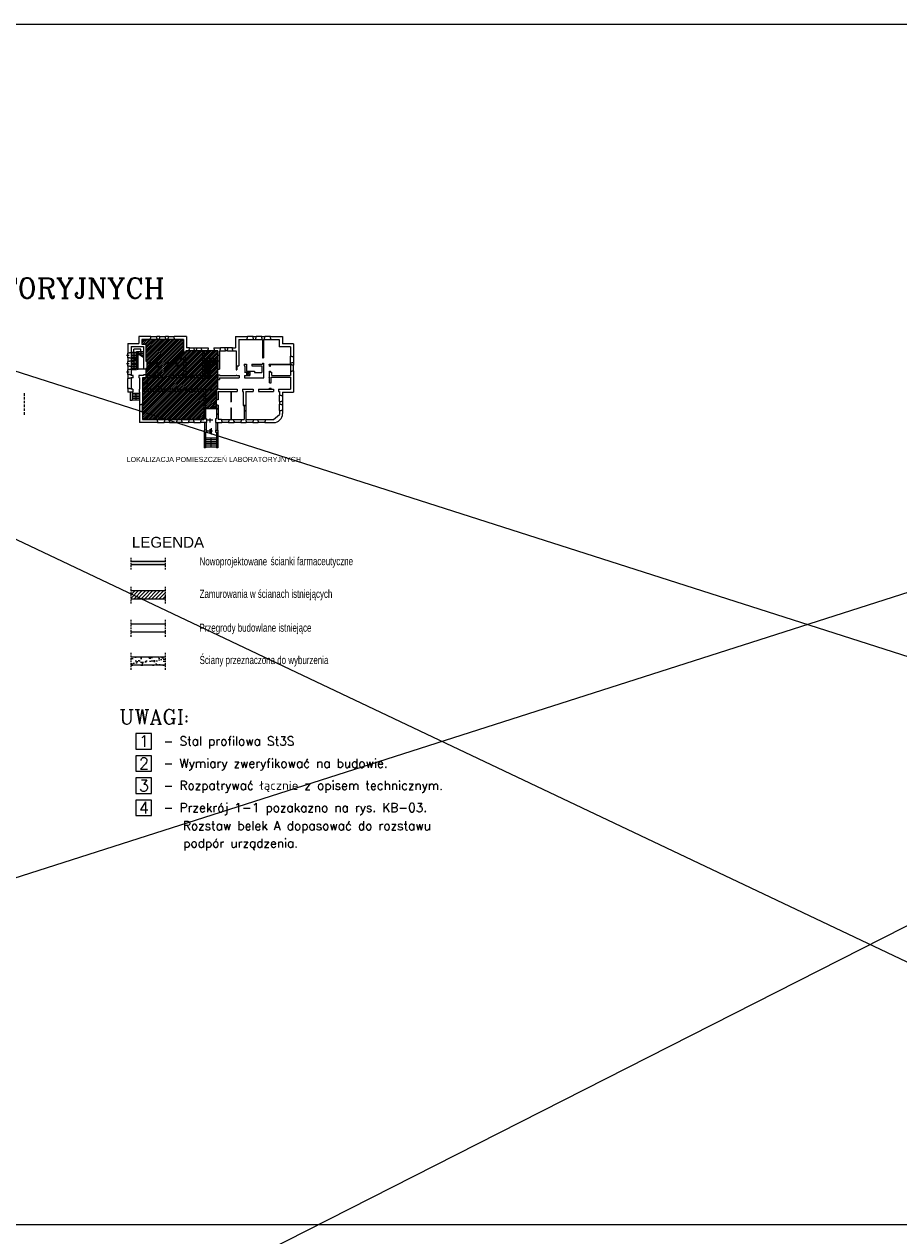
# Model space of a CAD drawing. Header units: millimetres. Extents: x -13852 to 21557, y -10038 to 8820.
# Tile 37 of 42: x 10368 to 12955, y 3382 to 6966. Entities that reach past the tile are written whole.
import ezdxf
from ezdxf.enums import TextEntityAlignment as Align

# ---------------------------------------------------------------- set-up
doc = ezdxf.new("R2010")
doc.units = ezdxf.units.MM
for name, pattern in [('DASHED', [0.75, 0.5, -0.25]), ('ELGO_LTYPE1', [0]), ('HIDDEN', [0.375, 0.25, -0.125])]:
    doc.linetypes.add(name, pattern=pattern)
for name, color, linetype in [('1', 2, 'Continuous'), ('5', 251, 'Continuous'), ('cienka', 1, 'Continuous'), ('DIM', 243, 'Continuous'), ('opis', 6, 'Continuous'), ('opis01', 5, 'Continuous'), ('przerywana', 1, 'HIDDEN'), ('widok 01', 4, 'Continuous'), ('wyburzenia', 10, 'DASHED'), ('ściany labor', 160, 'Continuous')]:
    doc.layers.add(name, color=color, linetype=linetype)
for name, color, linetype, lineweight in [('istn widok', 252, 'Continuous', 25), ('istn ściany', 251, 'Continuous', 25), ('kreskowanie 0.05', 252, 'ELGO_LTYPE1', 5), ('obrys 0.13', 253, 'Continuous', 13), ('ocieplenie 0.05', 140, 'Continuous', 5), ('OPIS-POM', 3, 'Continuous', 18), ('podkladka', 1, 'Continuous', 9)]:
    doc.layers.add(name, color=color, linetype=linetype, lineweight=lineweight)
doc.styles.add('NAGLOWKI', font='COMPLEX.shx')
doc.styles.get("Standard").update_dxf_attribs({"font": 'arial.ttf'})
doc.styles.add('TXT5', font='COMPLEX.shx', dxfattribs={"height": 25})

# ---------------------------------------------------------------- blocks, each defined once
blk = doc.blocks.new('A$C75F35B79')
at = {"layer": 'kreskowanie 0.05', "ltscale": 2}
for p, q in [((0, 2), (6, 2)), ((5, 19), (1, 0))]:
    blk.add_line(p, q, dxfattribs=at)

msp = doc.modelspace()

# ---------------------------------------------------------------- hatches: boundary and pattern name
at = {"layer": 'cienka'}
h = msp.add_hatch(dxfattribs=at)
h.set_pattern_fill('ANSI31', color=256, scale=60, style=0)
h.set_pattern_definition([(45, (-696777.581, -343732.286), (-5.30330086, 5.30330086), [])])
h.paths.add_polyline_path([(10684.35, 5290.908), (10684.35, 5265.708), (10785.747, 5265.708), (10785.747, 5290.908)])
at = {"layer": 'DIM', "lineweight": -3, "ltscale": 10}
h = msp.add_hatch(dxfattribs=at)
h.set_pattern_fill('ANSI31', color=10, scale=30, style=0)
h.set_pattern_definition([(45, (-343222.0748, -166091.7643), (-2.65165043, 2.65165043), [])])
h.paths.add_polyline_path([(10716.297, 6033.42), (10716.297, 6020.267), (10727.785, 6020.267), (10727.785, 5970.07), (10730.449, 5970.07), (10730.449, 5948.01), (10727.785, 5948.01), (10727.785, 5919.873), (10718.295, 5919.873), (10718.295, 5797.002), (10898.938, 5797.002), (10898.938, 5799.25), (10903.85, 5799.25), (10903.85, 5829.891), (10937.148, 5829.891), (10937.148, 5886.741), (10940.811, 5886.741), (10940.811, 5999.789), (10900.187, 5999.789), (10845.744, 5999.789), (10845.744, 5995.961), (10838.751, 5995.961), (10838.751, 6033.42)])
at = {"layer": 'istn widok', "ltscale": 2}
h = msp.add_hatch(color=256, dxfattribs=at)
h.dxf.hatch_style = 1
h.paths.add_polyline_path([(11105.471, 5814.843, 0.41421356), (11105.278, 5814.651), (11105.471, 5814.651)])
h.paths.add_polyline_path([(11105.471, 5814.843), (11105.471, 5814.651), (11105.663, 5814.651, 0.41421356)])
h.paths.add_polyline_path([(11105.663, 5814.651), (11105.471, 5814.651), (11105.471, 5814.458, 0.41421356)])
h.paths.add_polyline_path([(11105.471, 5814.651), (11105.278, 5814.651, 0.41421356), (11105.471, 5814.458)])
at = {"layer": 'ocieplenie 0.05', "ltscale": 2}
h = msp.add_hatch(color=256, dxfattribs=at)
h.dxf.hatch_style = 1
h.paths.add_polyline_path([(10712.176, 5997.791, 1), (10712.926, 5997.791, 1)])
h = msp.add_hatch(color=256, dxfattribs=at)
h.dxf.hatch_style = 1
h.paths.add_polyline_path([(10713.105, 5990.202), (10712.551, 5990.202), (10712.551, 5988.467), (10712.766, 5988.467)])
h.paths.add_polyline_path([(10712.766, 5988.467), (10712.551, 5988.467), (10712.551, 5987.366)])
h = msp.add_hatch(color=256, dxfattribs=at)
h.dxf.hatch_style = 1
h.paths.add_polyline_path([(10908.43, 5971.818), (10907.876, 5968.983), (10908.43, 5968.983)])
h = msp.add_hatch(color=256, dxfattribs=at)
h.dxf.hatch_style = 1
h.paths.add_polyline_path([(10929.116, 5977.313, 1), (10929.867, 5977.313, 1)])
h = msp.add_hatch(color=256, dxfattribs=at)
h.dxf.hatch_style = 1
h.paths.add_polyline_path([(10930.046, 5962.833), (10929.492, 5962.833), (10929.492, 5961.099), (10929.707, 5961.099)])
h.paths.add_polyline_path([(10929.707, 5961.099), (10929.492, 5961.099), (10929.492, 5959.997)])
h = msp.add_hatch(color=256, dxfattribs=at)
h.dxf.hatch_style = 1
h.paths.add_polyline_path([(10691.365, 5944.514, 1), (10692.115, 5944.514, 1)])
h = msp.add_hatch(color=256, dxfattribs=at)
h.dxf.hatch_style = 1
h.paths.add_polyline_path([(10908.055, 5943.848, 1), (10908.806, 5943.848, 1)])
h = msp.add_hatch(color=256, dxfattribs=at)
h.dxf.hatch_style = 1
h.paths.add_polyline_path([(10909.929, 5943.112), (10909.375, 5940.276), (10909.929, 5940.276)])
h = msp.add_hatch(color=256, dxfattribs=at)
h.dxf.hatch_style = 1
h.paths.add_polyline_path([(10909.554, 5918.874, 1), (10910.304, 5918.874, 1)])
h = msp.add_hatch(color=256, dxfattribs=at)
h.dxf.hatch_style = 1
h.paths.add_polyline_path([(10698.062, 5874.088), (10697.508, 5871.252), (10698.062, 5871.252)])
h = msp.add_hatch(color=256, dxfattribs=at)
h.dxf.hatch_style = 1
h.paths.add_polyline_path([(10697.687, 5854.442, 1), (10698.438, 5854.442, 1)])
h = msp.add_hatch(color=256, dxfattribs=at)
h.dxf.hatch_style = 1
h.paths.add_polyline_path([(10920.494, 5742.06), (10919.939, 5739.225), (10920.494, 5739.225)])
h = msp.add_hatch(color=256, dxfattribs=at)
h.dxf.hatch_style = 1
h.paths.add_polyline_path([(10920.119, 5715.422, 1), (10920.869, 5715.422, 1)])
at = {"layer": 'wyburzenia'}
h = msp.add_hatch(dxfattribs=at)
h.set_pattern_fill('AR-SAND', color=256, scale=10, style=0)
h.set_pattern_definition([(37.5, (-696811.926, -333364.71), (-0.62993358, 19.2682377), [0, -15.2, 0, -17, 0, -16.25]), (7.5, (-696811.926, -333364.71), (17.69776705, 28.22146065), [0, -8.2, 0, -13.7, 0, -5.25]), (327.5, (-696824.226, -333364.71), (31.1414186, 0.05659054), [0, -5, 0, -18, 0, -23.5]), (317.5, (-696824.226, -333364.71), (30.06126605, 8.77675565), [0, -2.5, 0, -11.8, 0, -13.5])])
h.paths.add_polyline_path([(10684.35, 5095.099), (10684.35, 5069.899), (10785.747, 5069.899), (10785.747, 5095.099)])
at = {"layer": 'ściany labor'}
msp.add_hatch(color=256, dxfattribs=at).paths.add_polyline_path([(10684.35, 5376.718), (10684.35, 5366.718), (10785.747, 5366.718), (10785.747, 5376.718)])

# ---------------------------------------------------------------- linework, layer by layer
at = {"layer": '5'}
for points in [[(10698.297, 4822.061), (10744.234, 4822.061), (10744.234, 4867.998), (10698.297, 4867.998)], [(10698.297, 4756.43), (10744.234, 4756.43), (10744.234, 4802.368), (10698.297, 4802.368)], [(10698.297, 4690.8), (10744.234, 4690.8), (10744.234, 4736.737), (10698.297, 4736.737)], [(10698.297, 4625.17), (10744.234, 4625.17), (10744.234, 4671.107), (10698.297, 4671.107)]]:
    msp.add_lwpolyline(points, close=True, dxfattribs=at)
at = {"layer": 'DIM'}
for p, q in [((7132.203, 1331.666), (18232.913, 6966.285)), ((7132.203, 6966.285), (18232.913, 1698.972)), ((7132.203, 3414.734), (18232.913, 6966.285)), ((18232.913, 3414.734), (7132.203, 6966.285))]:
    msp.add_line(p, q, dxfattribs=at)
msp.add_lwpolyline([(7132.203, 6966.285), (18232.913, 6966.285), (18232.913, 3414.734), (7132.203, 3414.734)], close=True, dxfattribs=at)
msp.add_lwpolyline([(10716.297, 6033.42), (10716.297, 6020.267), (10727.785, 6020.267), (10727.785, 5970.07), (10730.449, 5970.07), (10730.449, 5948.01), (10727.785, 5948.01), (10727.785, 5919.873), (10718.295, 5919.873), (10718.295, 5797.002), (10898.938, 5797.002), (10898.938, 5799.25), (10903.85, 5799.25), (10903.85, 5829.891), (10937.148, 5829.891), (10937.148, 5886.741), (10940.811, 5886.741), (10940.811, 5999.789), (10900.187, 5999.789), (10845.744, 5999.789), (10845.744, 5995.961), (10838.751, 5995.961), (10838.751, 6033.42), (10716.297, 6033.42)], dxfattribs=at)
at = {"layer": 'istn widok', "ltscale": 60}
for p, q in [((10760.992, 6033.42), (10741.846, 6033.42)), ((10742.845, 6042.411), (10759.994, 6042.411)), ((10786.799, 6033.42), (10767.652, 6033.42)), ((10768.651, 6042.411), (10785.8, 6042.411)), ((10812.612, 6033.42), (10793.466, 6033.42)), ((10794.465, 6042.411), (10811.613, 6042.411)), ((11027.053, 6033.42), (11046.2, 6033.42)), ((11045.201, 6042.411), (11028.052, 6042.411)), ((11052.867, 6033.42), (11072.013, 6033.42)), ((11071.014, 6042.411), (11053.866, 6042.411)), ((11078.673, 6033.42), (11097.819, 6033.42)), ((11096.821, 6042.411), (11079.672, 6042.411)), ((10674.841, 5979.477), (10674.841, 5993.129)), ((10683.831, 5995.793), (10699.648, 5995.793)), ((10683.831, 5994.128), (10683.831, 5978.478)), ((10683.831, 5991.131), (10699.648, 5991.131)), ((10683.831, 5986.47), (10699.648, 5986.47)), ((10699.648, 5997.791), (10720.459, 5997.791)), ((10699.648, 5997.791), (10699.648, 5944.514)), ((10702.145, 5993.228), (10702.145, 5995.509)), ((10704.643, 5997.791), (10704.643, 5992.327)), ((10704.643, 5993.129), (10720.459, 5993.129)), ((10710.796, 5988.467), (10720.459, 5988.467)), ((10871.55, 5999.789), (10855.9, 5999.789)), ((10856.899, 6008.779), (10870.551, 6008.779)), ((10893.194, 5999.789), (10877.544, 5999.789)), ((10878.543, 6008.779), (10892.195, 6008.779)), ((10947.637, 5999.789), (10963.287, 5999.789)), ((10962.288, 6008.779), (10948.636, 6008.779)), ((10969.281, 5999.789), (10984.931, 5999.789)), ((10983.932, 6008.779), (10970.28, 6008.779)), ((10674.841, 5954.67), (10674.841, 5968.322)), ((10683.831, 5981.808), (10699.648, 5981.808)), ((10683.831, 5977.146), (10699.648, 5977.146)), ((10683.831, 5972.484), (10693.671, 5972.484)), ((10683.831, 5969.321), (10683.831, 5953.671)), ((10683.831, 5967.823), (10686.812, 5967.823)), ((10683.831, 5963.161), (10699.648, 5963.161)), ((10683.831, 5958.499), (10699.648, 5958.499)), ((10683.831, 5953.837), (10699.648, 5953.837)), ((10687.547, 5967.823), (10699.648, 5967.823)), ((10694.406, 5972.484), (10699.648, 5972.484)), ((10718.227, 5983.806), (10720.459, 5983.806)), ((10918.838, 5977.313), (10940.811, 5977.313)), ((10918.838, 5972.984), (10940.811, 5972.984)), ((10918.838, 5968.655), (10940.811, 5968.655)), ((10918.838, 5964.326), (10940.811, 5964.326)), ((10918.838, 5959.997), (10940.811, 5959.997)), ((11155.251, 5964.994), (11155.251, 5984.14)), ((11155.251, 5959.498), (11155.251, 5940.351)), ((11164.242, 5983.141), (11164.242, 5965.993)), ((11164.242, 5941.35), (11164.242, 5958.499)), ((10674.841, 5929.862), (10674.841, 5943.515)), ((10674.841, 5888.573), (10674.841, 5918.208)), ((10683.831, 5949.175), (10699.648, 5949.175)), ((10683.831, 5944.514), (10683.831, 5928.864)), ((10683.831, 5944.514), (10699.648, 5944.514)), ((10683.831, 5919.207), (10683.831, 5887.574)), ((11123.119, 5850.28), (11123.119, 5869.426)), ((11123.119, 5823.475), (11123.119, 5842.621)), ((11132.109, 5868.427), (11132.109, 5851.279)), ((10709.304, 5840.623), (10709.304, 5820.644)), ((10718.295, 5819.645), (10718.295, 5841.622)), ((11132.109, 5841.622), (11132.109, 5824.473)), ((10783.227, 5797.002), (10761.25, 5797.002)), ((10762.249, 5788.012), (10782.228, 5788.012)), ((10819.022, 5797.002), (10797.045, 5797.002)), ((10798.044, 5788.012), (10818.023, 5788.012)), ((10854.818, 5797.002), (10832.841, 5797.002)), ((10833.84, 5788.012), (10853.819, 5788.012)), ((10890.614, 5797.002), (10868.637, 5797.002)), ((10869.636, 5788.012), (10889.615, 5788.012)), ((10951.633, 5797.002), (10973.609, 5797.002)), ((10972.61, 5788.012), (10952.632, 5788.012)), ((10987.428, 5797.002), (11009.405, 5797.002)), ((11008.406, 5788.012), (10988.427, 5788.012)), ((11023.224, 5797.002), (11045.201, 5797.002)), ((11044.202, 5788.012), (11024.223, 5788.012)), ((11059.019, 5797.002), (11080.996, 5797.002)), ((11079.997, 5788.012), (11060.018, 5788.012))]:
    msp.add_line(p, q, dxfattribs=at)
at = {"layer": 'istn widok', "ltscale": 2}
for p, q in [((10678.664, 5986.303), (10670.012, 5986.303)), ((10691.74, 5995.793), (10691.74, 6005.45)), ((10712.551, 6005.45), (10691.74, 6005.45)), ((10691.74, 5995.793), (10691.74, 5971.172)), ((10700.73, 5945.762), (10700.73, 5995.509)), ((10701.063, 5945.762), (10701.063, 5995.509)), ((10702.145, 5993.228), (10720.459, 5981.74)), ((10703.228, 5992.549), (10703.228, 5995.509)), ((10703.561, 5992.34), (10703.561, 5995.509)), ((10704.643, 5992.327), (10720.459, 5982.406)), ((10713.338, 5990.202), (10712.285, 5990.202)), ((10712.551, 5997.791), (10712.551, 6005.45)), ((10712.551, 5997.791), (10712.551, 5987.366)), ((10712.551, 5987.366), (10713.169, 5990.53)), ((10940.811, 5987.801), (10940.811, 5970.653)), ((10945.639, 5987.801), (10945.639, 5970.653)), ((10678.664, 5961.496), (10670.012, 5961.496)), ((10699.648, 5976.547), (10683.831, 5965.797)), ((10699.648, 5976.047), (10683.831, 5965.297)), ((10691.74, 5970.672), (10691.74, 5944.514)), ((10900.187, 5971.818), (10916.674, 5971.818)), ((10900.187, 5967.823), (10916.674, 5967.823)), ((10900.187, 5963.827), (10916.674, 5963.827)), ((10900.187, 5959.831), (10916.674, 5959.831)), ((10900.187, 5955.835), (10916.674, 5955.835)), ((10900.187, 5951.839), (10916.674, 5951.839)), ((10900.187, 5937.2), (10918.838, 5950.112)), ((10900.187, 5936.368), (10919.671, 5949.856)), ((10907.643, 5968.983), (10908.697, 5968.983)), ((10908.43, 5971.818), (10907.812, 5968.655)), ((10908.43, 5943.848), (10908.43, 5971.818)), ((10919.671, 5918.874), (10919.671, 5949.856)), ((10929.492, 5977.313), (10929.492, 5959.997)), ((10678.664, 5936.689), (10670.012, 5936.689)), ((10702.145, 5945.762), (10699.648, 5945.762)), ((10720.459, 5946.095), (10704.643, 5946.095)), ((10720.459, 5945.762), (10704.643, 5945.762)), ((10900.187, 5947.844), (10915.561, 5947.844)), ((10900.187, 5943.848), (10909.789, 5943.848)), ((10900.187, 5937.521), (10900.65, 5937.521)), ((10900.187, 5932.859), (10919.671, 5932.859)), ((10900.187, 5928.198), (10919.671, 5928.198)), ((10900.187, 5923.536), (10919.671, 5923.536)), ((10900.187, 5918.874), (10919.671, 5918.874)), ((10901.853, 5937.521), (10919.671, 5937.521)), ((10908.587, 5942.183), (10919.671, 5942.183)), ((10909.142, 5940.276), (10910.195, 5940.276)), ((10909.929, 5943.112), (10909.31, 5939.949)), ((10909.929, 5918.874), (10909.929, 5943.112)), ((10915.321, 5946.845), (10919.671, 5946.845)), ((10918.838, 5930.016), (10919.671, 5930.016)), ((11025.229, 5937.188), (11025.229, 5927.199)), ((11035.219, 5937.188), (11025.229, 5927.199)), ((11025.229, 5937.188), (11035.219, 5927.199)), ((10681.659, 5877.751), (10681.659, 5853.609)), ((10686.82, 5877.751), (10686.82, 5853.609)), ((10912.174, 5884.91), (10928.823, 5884.91)), ((10920.499, 5888.672), (10920.499, 5877.687)), ((10686.82, 5853.609), (10681.659, 5853.609)), ((10709.304, 5874.088), (10686.82, 5874.088)), ((10709.304, 5869.176), (10686.82, 5869.176)), ((10709.304, 5864.265), (10686.82, 5864.265)), ((10709.304, 5859.353), (10686.82, 5859.353)), ((10709.304, 5854.442), (10686.82, 5854.442)), ((10697.275, 5871.252), (10698.329, 5871.252)), ((10698.062, 5874.088), (10697.444, 5870.925)), ((10698.062, 5874.088), (10698.062, 5854.442)), ((10937.148, 5828.553), (10937.148, 5812.569)), ((10941.976, 5828.553), (10941.976, 5812.569)), ((11018.396, 5838.792), (11018.396, 5823.142)), ((11023.224, 5838.792), (11023.224, 5823.142)), ((10901.347, 5788.012), (10901.347, 5765.036)), ((10906.175, 5788.012), (10906.175, 5765.036)), ((10908.178, 5795.662), (10925.327, 5795.662)), ((10916.753, 5800.224), (10916.753, 5788.408)), ((10920.494, 5771.237), (10920.494, 5752.362)), ((10934.812, 5788.012), (10934.812, 5765.036)), ((10939.64, 5788.012), (10939.64, 5765.036)), ((10900.515, 5760.041), (10900.515, 5712.775)), ((10904.011, 5742.06), (10900.515, 5742.06)), ((10904.011, 5760.041), (10904.011, 5712.775)), ((10936.976, 5742.06), (10904.011, 5742.06)), ((10936.976, 5736.733), (10904.011, 5736.733)), ((10908.173, 5763.911), (10925.322, 5763.911)), ((10916.748, 5768.472), (10916.748, 5756.656)), ((10919.706, 5739.225), (10920.76, 5739.225)), ((10920.494, 5742.06), (10919.875, 5738.897)), ((10920.494, 5715.422), (10920.494, 5742.06)), ((10936.976, 5760.041), (10936.976, 5712.775)), ((10936.976, 5742.06), (10940.473, 5742.06)), ((10940.473, 5760.041), (10940.473, 5712.775)), ((10904.011, 5715.422), (10900.515, 5715.422)), ((10904.011, 5712.775), (10900.515, 5712.775)), ((10936.976, 5731.405), (10904.011, 5731.405)), ((10936.976, 5726.077), (10904.011, 5726.077)), ((10936.976, 5720.749), (10904.011, 5720.749)), ((10936.976, 5715.422), (10904.011, 5715.422)), ((10936.976, 5715.422), (10940.473, 5715.422)), ((10940.473, 5712.775), (10936.976, 5712.775))]:
    msp.add_line(p, q, dxfattribs=at)
at = {"layer": 'istn widok'}
for p, q in [((10916.841, 5918.874), (10916.841, 5947.782)), ((10918.838, 5930.016), (10918.838, 5948.819))]:
    msp.add_line(p, q, dxfattribs=at)
at = {"layer": 'istn widok', "ltscale": 2}
for radius in [1.415, 1.082]:
    msp.add_arc((10702.145, 5995.509), radius, 0, 180, dxfattribs=at)
at = {"layer": 'istn ściany', "ltscale": 60}
for p, q in [((10674.841, 6022.099), (10674.841, 5993.129)), ((10674.841, 6022.099), (10707.307, 6022.099)), ((10742.845, 6042.411), (10707.307, 6042.411)), ((10707.307, 6042.411), (10707.307, 6022.099)), ((10741.846, 6033.42), (10716.297, 6033.42)), ((10716.297, 6033.42), (10716.297, 6020.267)), ((10741.846, 6033.42), (10741.846, 6038.082)), ((10741.846, 6038.082), (10742.845, 6038.082)), ((10742.845, 6038.082), (10742.845, 6042.411)), ((10759.994, 6038.082), (10759.994, 6042.411)), ((10768.651, 6042.411), (10759.994, 6042.411)), ((10760.992, 6038.082), (10759.994, 6038.082)), ((10760.992, 6033.42), (10760.992, 6038.082)), ((10767.652, 6033.42), (10760.992, 6033.42)), ((10767.652, 6033.42), (10767.652, 6038.082)), ((10767.652, 6038.082), (10768.651, 6038.082)), ((10768.651, 6038.082), (10768.651, 6042.411)), ((10785.8, 6038.082), (10785.8, 6042.411)), ((10794.465, 6042.411), (10785.8, 6042.411)), ((10786.799, 6038.082), (10785.8, 6038.082)), ((10786.799, 6033.42), (10786.799, 6038.082)), ((10793.466, 6033.42), (10786.799, 6033.42)), ((10793.466, 6033.42), (10793.466, 6038.082)), ((10793.466, 6038.082), (10794.465, 6038.082)), ((10794.465, 6038.082), (10794.465, 6042.411)), ((10847.742, 6042.411), (10811.613, 6042.411)), ((10811.613, 6038.082), (10811.613, 6042.411)), ((10812.612, 6038.082), (10811.613, 6038.082)), ((10812.612, 6033.42), (10812.612, 6038.082)), ((10838.751, 6033.42), (10812.612, 6033.42)), ((10838.751, 6033.42), (10838.751, 5995.961)), ((10847.742, 6042.411), (10847.742, 6008.779)), ((10993.255, 6042.411), (11029.384, 6042.411)), ((10993.255, 6042.411), (10993.255, 6008.779)), ((11002.246, 6033.42), (11028.385, 6033.42)), ((11002.246, 6033.42), (11002.246, 5956.668)), ((11027.053, 6033.42), (11027.053, 6038.082)), ((11027.053, 6038.082), (11028.052, 6038.082)), ((11028.052, 6038.082), (11028.052, 6042.411)), ((11045.201, 6042.411), (11053.866, 6042.411)), ((11045.201, 6038.082), (11045.201, 6042.411)), ((11046.2, 6038.082), (11045.201, 6038.082)), ((11046.2, 6033.42), (11046.2, 6038.082)), ((11046.2, 6033.42), (11052.867, 6033.42)), ((11052.867, 6033.42), (11052.867, 6038.082)), ((11052.867, 6038.082), (11053.866, 6038.082)), ((11053.866, 6038.082), (11053.866, 6042.411)), ((11071.014, 6042.411), (11079.672, 6042.411)), ((11071.014, 6038.082), (11071.014, 6042.411)), ((11072.013, 6038.082), (11071.014, 6038.082)), ((11072.013, 6033.42), (11072.013, 6038.082)), ((11072.013, 6033.42), (11072.679, 6033.42)), ((11075.343, 6033.42), (11078.673, 6033.42)), ((11078.673, 6033.42), (11078.673, 6038.082)), ((11078.673, 6038.082), (11079.672, 6038.082)), ((11079.672, 6038.082), (11079.672, 6042.411)), ((11096.821, 6042.411), (11131.443, 6042.411)), ((11096.821, 6038.082), (11096.821, 6042.411)), ((11097.819, 6038.082), (11096.821, 6038.082)), ((11097.819, 6033.42), (11097.819, 6038.082)), ((11097.819, 6033.42), (11122.453, 6033.42)), ((11122.453, 6033.42), (11122.453, 6012.276)), ((11131.443, 6042.411), (11131.443, 6021.266)), ((11164.242, 6021.266), (11131.443, 6021.266)), ((11164.242, 6021.266), (11164.242, 5983.141)), ((10679.17, 5993.129), (10674.841, 5993.129)), ((10683.831, 5994.128), (10679.17, 5994.128)), ((10679.17, 5994.128), (10679.17, 5993.129)), ((10683.831, 6013.108), (10683.831, 5994.128)), ((10683.831, 6013.108), (10720.459, 6013.108)), ((10702.145, 5945.762), (10702.145, 5993.228)), ((10727.785, 6020.267), (10716.297, 6020.267)), ((10720.459, 6013.108), (10720.459, 5945.762)), ((10727.785, 6020.267), (10727.785, 5970.07)), ((10838.751, 5995.961), (10845.744, 5995.961)), ((10845.744, 5999.789), (10845.744, 5995.961)), ((10855.9, 5999.789), (10845.744, 5999.789)), ((10856.899, 6008.779), (10847.742, 6008.779)), ((10855.9, 5999.789), (10855.9, 6004.451)), ((10855.9, 6004.451), (10856.899, 6004.451)), ((10856.899, 6004.451), (10856.899, 6008.779)), ((10870.551, 6004.451), (10870.551, 6008.779)), ((10870.551, 6008.779), (10878.543, 6008.779)), ((10871.55, 6004.451), (10870.551, 6004.451)), ((10871.55, 5999.789), (10871.55, 6004.451)), ((10871.55, 5999.789), (10877.544, 5999.789)), ((10877.544, 5999.789), (10877.544, 6004.451)), ((10877.544, 6004.451), (10878.543, 6004.451)), ((10878.543, 6004.451), (10878.543, 6008.779)), ((10892.195, 6004.451), (10892.195, 6008.779)), ((10892.195, 6008.779), (10912.174, 6008.779)), ((10893.194, 6004.451), (10892.195, 6004.451)), ((10893.194, 5999.789), (10893.194, 6004.451)), ((10893.194, 5999.789), (10895.359, 5999.789)), ((10895.359, 5999.789), (10895.359, 5927.199)), ((10900.187, 5999.789), (10911.342, 5999.789)), ((10900.187, 5999.789), (10900.187, 5915.711)), ((10928.816, 6008.779), (10948.636, 6008.779)), ((10929.649, 5999.789), (10940.811, 5999.789)), ((10940.811, 5999.789), (10940.811, 5987.801)), ((10940.811, 5987.801), (10945.639, 5987.801)), ((10947.637, 5999.789), (10945.639, 5999.789)), ((10945.639, 5999.789), (10945.639, 5987.801)), ((10947.637, 5999.789), (10947.637, 6004.451)), ((10947.637, 6004.451), (10948.636, 6004.451)), ((10948.636, 6004.451), (10948.636, 6008.779)), ((10962.288, 6004.451), (10962.288, 6008.779)), ((10963.287, 6004.451), (10962.288, 6004.451)), ((10970.28, 6008.779), (10962.621, 6008.779)), ((10963.287, 5999.789), (10963.287, 6004.451)), ((10969.281, 5999.789), (10963.287, 5999.789)), ((10969.281, 5999.789), (10969.281, 6004.451)), ((10969.281, 6004.451), (10970.28, 6004.451)), ((10970.28, 6004.451), (10970.28, 6008.779)), ((10983.932, 6008.779), (10993.255, 6008.779)), ((10983.932, 6004.451), (10983.932, 6008.779)), ((10984.931, 6004.451), (10983.932, 6004.451)), ((10984.931, 5999.789), (10984.931, 6004.451)), ((10984.931, 5999.789), (10995.253, 5999.789)), ((10995.253, 5999.789), (10995.253, 5960.584)), ((11155.251, 6012.276), (11122.453, 6012.276)), ((11155.251, 6012.276), (11155.251, 5984.14)), ((10674.841, 5979.477), (10674.841, 5968.322)), ((10679.17, 5979.477), (10674.841, 5979.477)), ((10679.17, 5968.322), (10674.841, 5968.322)), ((10674.841, 5954.67), (10674.841, 5943.515)), ((10679.17, 5954.67), (10674.841, 5954.67)), ((10679.17, 5978.478), (10679.17, 5979.477)), ((10683.831, 5978.478), (10679.17, 5978.478)), ((10683.831, 5969.321), (10679.17, 5969.321)), ((10679.17, 5969.321), (10679.17, 5968.322)), ((10679.17, 5953.671), (10679.17, 5954.67)), ((10683.831, 5953.671), (10679.17, 5953.671)), ((10683.831, 5978.478), (10683.831, 5969.321)), ((10683.831, 5953.671), (10683.831, 5944.514)), ((10730.449, 5970.07), (10727.785, 5970.07)), ((10730.449, 5970.07), (10730.449, 5964.326)), ((10768.076, 5964.326), (10730.449, 5964.326)), ((10762.922, 5961.995), (10730.449, 5961.995)), ((10730.449, 5961.995), (10730.449, 5948.01)), ((10762.922, 5961.995), (10762.922, 5952.009)), ((10762.922, 5952.009), (10765.586, 5952.009)), ((10768.076, 5961.995), (10765.586, 5961.995)), ((10765.586, 5961.995), (10765.586, 5952.009)), ((10768.076, 5964.326), (10768.076, 5961.995)), ((10819.855, 5964.326), (10784.725, 5964.326)), ((10784.725, 5964.326), (10784.725, 5961.995)), ((10819.855, 5961.995), (10784.725, 5961.995)), ((10819.855, 5978.479), (10819.855, 5975.981)), ((10819.855, 5975.981), (10822.768, 5975.981)), ((10819.855, 5964.326), (10822.768, 5964.326)), ((10819.855, 5961.995), (10819.855, 5944.68)), ((10822.768, 5976.148), (10822.768, 5975.981)), ((10822.768, 5964.326), (10822.768, 5944.68)), ((10838.751, 5978.979), (10838.751, 5978.479)), ((10838.751, 5978.979), (10845.744, 5978.979)), ((10838.751, 5976.148), (10838.751, 5947.678)), ((10845.744, 5978.979), (10845.744, 5927.199)), ((10915.509, 5979.643), (10918.838, 5979.643)), ((10915.509, 5976.98), (10916.674, 5976.98)), ((10940.811, 5970.653), (10940.811, 5946.179)), ((10940.811, 5970.653), (10945.639, 5970.653)), ((10945.639, 5970.653), (10945.639, 5946.179)), ((11002.246, 5956.668), (11002.753, 5956.668)), ((11018.57, 5960.663), (11025.229, 5960.663)), ((11041.545, 5960.663), (11072.679, 5960.663)), ((11072.679, 5979.643), (11075.343, 5979.643)), ((11072.679, 5963.494), (11075.343, 5963.494)), ((11091.985, 5961.163), (11155.251, 5961.164)), ((11155.251, 5984.14), (11159.913, 5984.14)), ((11155.251, 5964.994), (11159.913, 5964.994)), ((11155.251, 5959.498), (11159.913, 5959.498)), ((11159.913, 5984.14), (11159.913, 5983.141)), ((11159.913, 5983.141), (11164.242, 5983.141)), ((11159.913, 5964.994), (11159.913, 5965.993)), ((11159.913, 5965.993), (11164.242, 5965.993)), ((11159.913, 5959.498), (11159.913, 5958.499)), ((11159.913, 5958.499), (11164.242, 5958.499)), ((10679.17, 5943.515), (10674.841, 5943.515)), ((10674.841, 5929.862), (10674.841, 5918.208)), ((10679.17, 5929.862), (10674.841, 5929.862)), ((10679.17, 5918.208), (10674.841, 5918.208)), ((10683.831, 5944.514), (10679.17, 5944.514)), ((10679.17, 5944.514), (10679.17, 5943.515)), ((10679.17, 5928.864), (10679.17, 5929.862)), ((10683.831, 5928.864), (10679.17, 5928.864)), ((10683.831, 5919.207), (10679.17, 5919.207)), ((10679.17, 5919.207), (10679.17, 5918.208)), ((10683.831, 5927.199), (10683.831, 5928.864)), ((10690.657, 5927.199), (10683.831, 5927.199)), ((10690.657, 5919.873), (10683.831, 5919.873)), ((10683.831, 5919.873), (10683.831, 5919.207)), ((10690.657, 5919.873), (10690.657, 5927.199)), ((10720.459, 5927.199), (10706.641, 5927.199)), ((10706.641, 5927.199), (10706.641, 5919.873)), ((10709.304, 5919.873), (10706.641, 5919.873)), ((10709.304, 5919.873), (10709.304, 5886.741)), ((10718.295, 5919.886), (10718.295, 5904.41)), ((10763.914, 5919.873), (10718.295, 5919.873)), ((10727.785, 5945.762), (10720.459, 5945.762)), ((10727.785, 5929.53), (10720.459, 5929.53)), ((10720.459, 5929.53), (10720.459, 5927.199)), ((10727.785, 5948.01), (10727.785, 5945.762)), ((10730.431, 5948.01), (10727.785, 5948.01)), ((10727.785, 5929.53), (10727.785, 5927.199)), ((10740.522, 5927.199), (10727.785, 5927.199)), ((10739.772, 5919.873), (10739.772, 5918.195)), ((10740.522, 5927.199), (10740.522, 5922.537)), ((10753.425, 5922.537), (10740.522, 5922.537)), ((10741.437, 5919.873), (10741.437, 5918.195)), ((10762.922, 5927.199), (10753.425, 5927.199)), ((10753.425, 5927.199), (10753.425, 5922.537)), ((10762.922, 5935.36), (10762.922, 5927.199)), ((10762.922, 5935.36), (10765.586, 5935.36)), ((10763.914, 5919.873), (10763.914, 5917.043)), ((10776.151, 5919.873), (10765.579, 5919.873)), ((10765.579, 5919.873), (10765.579, 5917.043)), ((10765.586, 5935.36), (10765.586, 5927.199)), ((10776.151, 5927.199), (10765.586, 5927.199)), ((10776.151, 5927.199), (10776.151, 5919.873)), ((10838.751, 5927.199), (10794.382, 5927.199)), ((10794.382, 5927.199), (10794.382, 5919.873)), ((10895.026, 5919.873), (10794.382, 5919.873)), ((10822.768, 5944.68), (10819.855, 5944.68)), ((10835.422, 5947.678), (10835.422, 5944.765)), ((10838.751, 5944.765), (10838.751, 5927.199)), ((10848.408, 5927.199), (10845.744, 5927.199)), ((10848.408, 5927.199), (10848.408, 5922.537)), ((10848.408, 5922.537), (10864.058, 5922.537)), ((10895.026, 5927.199), (10864.058, 5927.199)), ((10864.058, 5927.199), (10864.058, 5922.537)), ((10895.026, 5919.873), (10895.026, 5915.711)), ((10895.026, 5915.711), (10900.187, 5915.711)), ((10940.811, 5946.179), (10945.639, 5946.179)), ((10940.811, 5929.446), (10940.811, 5915.378)), ((10940.811, 5929.197), (10945.639, 5929.197)), ((10940.811, 5915.378), (10945.972, 5915.378)), ((10945.639, 5929.446), (10945.639, 5927.199)), ((10945.972, 5919.873), (10945.972, 5915.378)), ((11003.245, 5927.199), (11003.245, 5919.873)), ((11019.062, 5927.199), (11019.062, 5919.873)), ((11155.251, 5940.351), (11155.251, 5927.199)), ((11155.251, 5940.351), (11159.913, 5940.351)), ((11155.251, 5922.37), (11155.251, 5886.741)), ((11159.913, 5940.351), (11159.913, 5941.35)), ((11159.913, 5941.35), (11164.242, 5941.35)), ((11164.242, 5941.35), (11164.242, 5877.751)), ((10674.841, 5888.573), (10674.841, 5877.751)), ((10679.17, 5888.573), (10674.841, 5888.573)), ((10688.993, 5877.751), (10674.841, 5877.751)), ((10679.17, 5887.574), (10679.17, 5888.573)), ((10683.831, 5887.574), (10679.17, 5887.574)), ((10683.831, 5887.574), (10683.831, 5886.741)), ((10688.993, 5886.741), (10683.831, 5886.741)), ((10688.993, 5886.741), (10688.993, 5877.751)), ((10709.304, 5886.741), (10708.306, 5886.741)), ((10708.306, 5886.741), (10708.306, 5877.751)), ((10709.304, 5877.751), (10708.306, 5877.751)), ((10709.304, 5877.751), (10709.304, 5840.623)), ((10718.295, 5902.204), (10718.295, 5886.754)), ((10829.844, 5886.741), (10718.295, 5886.741)), ((10718.295, 5879.416), (10718.295, 5841.622)), ((10776.567, 5879.416), (10718.295, 5879.416)), ((10739.772, 5886.741), (10739.772, 5888.419)), ((10741.437, 5886.741), (10741.437, 5888.419)), ((10763.914, 5905.388), (10763.914, 5886.741)), ((10765.579, 5905.388), (10765.579, 5886.741)), ((10792.384, 5884.91), (10776.567, 5884.91)), ((10776.567, 5884.91), (10776.567, 5879.416)), ((10792.384, 5884.91), (10792.384, 5879.416)), ((10829.844, 5879.416), (10792.384, 5879.416)), ((10829.844, 5886.741), (10829.844, 5879.416)), ((10895.026, 5886.741), (10844.828, 5886.741)), ((10844.828, 5886.741), (10844.828, 5879.416)), ((10898.938, 5879.416), (10844.828, 5879.416)), ((10895.026, 5888.156), (10900.187, 5888.156)), ((10895.026, 5888.156), (10895.026, 5886.741)), ((10900.187, 5888.156), (10900.187, 5886.741)), ((10903.85, 5886.741), (10900.187, 5886.741)), ((10903.85, 5886.741), (10903.85, 5799.25)), ((10937.148, 5886.741), (10937.148, 5855.691)), ((10941.976, 5879.416), (10941.976, 5855.691)), ((10979.104, 5879.416), (10979.104, 5849.447)), ((10980.436, 5879.416), (10980.436, 5849.447)), ((11015.898, 5879.416), (11015.898, 5838.792)), ((11023.224, 5879.416), (11023.224, 5838.792)), ((11123.119, 5879.416), (11123.119, 5869.456)), ((11132.109, 5877.751), (11164.242, 5877.751)), ((11132.109, 5877.751), (11132.109, 5868.427)), ((10979.104, 5849.447), (10980.436, 5849.447)), ((11123.119, 5869.426), (11127.78, 5869.426)), ((11123.119, 5850.28), (11127.78, 5850.28)), ((11123.119, 5842.621), (11127.78, 5842.621)), ((11127.78, 5869.426), (11127.78, 5868.427)), ((11127.78, 5868.427), (11132.109, 5868.427)), ((11127.78, 5850.28), (11127.78, 5851.279)), ((11127.78, 5851.279), (11132.109, 5851.279)), ((11127.78, 5842.621), (11127.78, 5841.622)), ((10713.633, 5840.623), (10709.304, 5840.623)), ((10709.304, 5820.644), (10709.304, 5788.012)), ((10713.633, 5820.644), (10709.304, 5820.644)), ((10718.295, 5841.622), (10713.633, 5841.622)), ((10713.633, 5841.622), (10713.633, 5840.623)), ((10713.633, 5819.645), (10713.633, 5820.644)), ((10718.295, 5819.645), (10713.633, 5819.645)), ((10718.295, 5819.645), (10718.295, 5797.002)), ((10937.148, 5839.874), (10937.148, 5828.553)), ((10937.148, 5828.553), (10941.976, 5828.553)), ((10937.148, 5812.569), (10937.148, 5799.25)), ((10937.148, 5812.569), (10941.976, 5812.569)), ((10941.976, 5839.874), (10941.976, 5828.553)), ((10941.976, 5812.569), (10941.976, 5797.002)), ((10979.104, 5831.466), (10979.104, 5797.002)), ((10979.104, 5831.466), (10980.436, 5831.466)), ((10980.436, 5831.466), (10980.436, 5797.002)), ((11023.224, 5838.792), (11018.063, 5838.792)), ((11018.396, 5823.142), (11018.396, 5797.002)), ((11023.224, 5823.142), (11018.396, 5823.142)), ((11023.224, 5823.142), (11023.224, 5797.002)), ((11123.119, 5823.475), (11127.78, 5823.475)), ((11127.78, 5841.622), (11132.109, 5841.622)), ((11127.78, 5823.475), (11127.78, 5824.473)), ((11127.78, 5824.473), (11132.109, 5824.473)), ((10762.249, 5788.012), (10709.304, 5788.012)), ((10761.25, 5797.002), (10718.295, 5797.002)), ((10761.25, 5797.002), (10761.25, 5792.341)), ((10761.25, 5792.341), (10762.249, 5792.341)), ((10762.249, 5792.341), (10762.249, 5788.012)), ((10783.227, 5792.341), (10782.228, 5792.341)), ((10782.228, 5792.341), (10782.228, 5788.012)), ((10798.044, 5788.012), (10782.228, 5788.012)), ((10797.045, 5797.002), (10783.227, 5797.002)), ((10783.227, 5797.002), (10783.227, 5792.341)), ((10797.045, 5803.829), (10794.715, 5803.829)), ((10797.045, 5803.496), (10794.715, 5803.496)), ((10797.045, 5797.002), (10797.045, 5792.341)), ((10797.045, 5792.341), (10798.044, 5792.341)), ((10798.044, 5792.341), (10798.044, 5788.012)), ((10819.022, 5792.341), (10818.023, 5792.341)), ((10818.023, 5792.341), (10818.023, 5788.012)), ((10833.84, 5788.012), (10818.023, 5788.012)), ((10832.841, 5797.002), (10819.022, 5797.002)), ((10819.022, 5797.002), (10819.022, 5792.341)), ((10832.841, 5797.002), (10832.841, 5792.341)), ((10832.841, 5792.341), (10833.84, 5792.341)), ((10833.84, 5792.341), (10833.84, 5788.012)), ((10854.818, 5792.341), (10853.819, 5792.341)), ((10853.819, 5792.341), (10853.819, 5788.012)), ((10869.636, 5788.012), (10853.819, 5788.012)), ((10868.637, 5797.002), (10854.818, 5797.002)), ((10854.818, 5797.002), (10854.818, 5792.341)), ((10868.637, 5797.002), (10868.637, 5792.341)), ((10868.637, 5792.341), (10869.636, 5792.341)), ((10869.636, 5792.341), (10869.636, 5788.012)), ((10890.614, 5792.341), (10889.615, 5792.341)), ((10889.615, 5792.341), (10889.615, 5788.012)), ((10907.346, 5788.012), (10889.615, 5788.012)), ((10898.938, 5797.002), (10890.614, 5797.002)), ((10890.614, 5797.002), (10890.614, 5792.341)), ((10907.346, 5799.25), (10903.85, 5799.25)), ((10937.148, 5799.25), (10933.652, 5799.25)), ((10951.633, 5797.002), (10951.633, 5792.341)), ((10951.633, 5792.341), (10952.632, 5792.341)), ((10952.632, 5792.341), (10952.632, 5788.012)), ((10973.609, 5792.341), (10972.61, 5792.341)), ((10972.61, 5792.341), (10972.61, 5788.012)), ((10972.61, 5788.012), (10988.427, 5788.012)), ((10973.609, 5797.002), (10987.428, 5797.002)), ((10973.609, 5797.002), (10973.609, 5792.341)), ((10987.428, 5797.002), (10987.428, 5792.341)), ((10987.428, 5792.341), (10988.427, 5792.341)), ((10988.427, 5792.341), (10988.427, 5788.012)), ((11009.405, 5792.341), (11008.406, 5792.341)), ((11008.406, 5792.341), (11008.406, 5788.012)), ((11008.489, 5788.012), (11024.306, 5788.012)), ((11009.405, 5797.002), (11018.396, 5797.002)), ((11009.405, 5797.002), (11009.405, 5792.341)), ((11023.224, 5797.002), (11023.224, 5792.341)), ((11023.224, 5792.341), (11024.223, 5792.341)), ((11024.223, 5792.341), (11024.223, 5788.012)), ((11045.201, 5792.341), (11044.202, 5792.341)), ((11044.202, 5792.341), (11044.202, 5788.012)), ((11044.202, 5788.012), (11060.018, 5788.012)), ((11045.201, 5797.002), (11059.019, 5797.002)), ((11045.201, 5797.002), (11045.201, 5792.341)), ((11059.019, 5797.002), (11059.019, 5792.341)), ((11059.019, 5792.341), (11060.018, 5792.341)), ((11060.018, 5792.341), (11060.018, 5788.012)), ((11080.996, 5792.341), (11079.997, 5792.341)), ((11079.997, 5792.341), (11079.997, 5788.012)), ((11080.996, 5797.002), (11080.996, 5792.341))]:
    msp.add_line(p, q, dxfattribs=at)
at = {"layer": 'istn ściany', "ltscale": 2}
for p, q in [((11072.679, 6033.42), (11072.679, 5979.643)), ((11075.343, 6033.42), (11075.343, 5979.643)), ((10704.643, 5945.762), (10704.643, 5991.661)), ((10912.174, 6005.45), (10911.342, 6005.45)), ((10911.342, 6005.45), (10911.342, 5999.789)), ((10912.174, 6008.779), (10912.174, 6005.45)), ((10928.816, 6008.779), (10928.816, 6005.45)), ((10928.816, 6005.45), (10929.649, 6005.45)), ((10929.649, 6005.45), (10929.649, 5999.789)), ((10915.509, 5976.98), (10915.509, 5979.643)), ((10916.674, 5948.614), (10916.674, 5976.98)), ((10918.838, 5949.882), (10918.838, 5979.643)), ((10995.253, 5960.584), (10995.253, 5943.848)), ((10996.593, 5955.835), (11002.753, 5955.835)), ((10996.593, 5955.835), (10996.593, 5943.848)), ((11002.753, 5956.668), (11002.753, 5955.835)), ((11018.57, 5960.663), (11018.57, 5955.835)), ((11018.57, 5955.835), (11020.401, 5955.835)), ((11020.401, 5955.835), (11020.401, 5937.188)), ((11025.229, 5960.663), (11025.229, 5940.018)), ((11041.545, 5960.663), (11041.545, 5955.835)), ((11041.545, 5955.835), (11071.014, 5955.835)), ((11071.014, 5955.835), (11071.014, 5935.69)), ((11072.679, 5963.494), (11072.679, 5960.663)), ((11075.343, 5963.494), (11075.343, 5921.538)), ((11091.985, 5959.503), (11091.985, 5961.163)), ((11093.65, 5959.503), (11091.985, 5959.503)), ((11093.65, 5955.003), (11093.65, 5959.498)), ((11093.65, 5955.003), (11096.647, 5955.003)), ((11096.647, 5955.003), (11096.647, 5959.498)), ((11096.647, 5959.498), (11155.251, 5959.498)), ((11155.251, 5961.164), (11155.251, 5964.994)), ((11164.242, 5965.993), (11164.242, 5957.833)), ((10702.145, 5945.762), (10704.643, 5945.762)), ((10739.772, 5918.195), (10741.437, 5918.195)), ((10763.914, 5917.043), (10765.579, 5917.043)), ((10945.639, 5927.199), (10995.253, 5927.199)), ((10945.972, 5919.873), (11003.245, 5919.873)), ((10995.253, 5943.848), (10996.593, 5943.848)), ((10995.253, 5927.698), (10995.253, 5927.199)), ((10995.253, 5927.698), (10996.593, 5927.698)), ((10996.593, 5927.698), (10996.593, 5927.199)), ((10996.593, 5927.199), (11003.245, 5927.199)), ((11019.062, 5927.199), (11035.219, 5927.199)), ((11019.062, 5919.873), (11076.168, 5919.873)), ((11019.902, 5937.188), (11035.219, 5937.188)), ((11025.229, 5940.018), (11049.371, 5940.018)), ((11035.219, 5937.188), (11035.219, 5927.199)), ((11049.371, 5940.018), (11049.371, 5935.69)), ((11049.371, 5935.69), (11071.014, 5935.69)), ((11076.168, 5921.538), (11075.343, 5921.538)), ((11076.168, 5919.873), (11076.168, 5921.538)), ((11091.985, 5919.873), (11091.985, 5921.538)), ((11091.985, 5921.538), (11093.65, 5921.538)), ((11091.985, 5919.873), (11093.65, 5919.873)), ((11093.65, 5921.538), (11093.65, 5940.018)), ((11093.65, 5940.018), (11096.647, 5940.018)), ((11093.65, 5905.388), (11093.65, 5919.873)), ((11096.647, 5937.188), (11096.647, 5940.018)), ((11096.647, 5937.188), (11100.642, 5937.188)), ((11098.478, 5922.37), (11155.251, 5922.37)), ((11098.478, 5905.388), (11098.478, 5922.37)), ((11100.642, 5927.199), (11100.642, 5937.188)), ((11100.642, 5927.199), (11155.251, 5927.199)), ((10741.437, 5905.243), (10739.772, 5905.243)), ((10739.772, 5905.243), (10739.772, 5904.41)), ((10739.772, 5901.371), (10739.772, 5902.204)), ((10741.437, 5901.371), (10739.772, 5901.371)), ((10739.772, 5888.419), (10741.437, 5888.419)), ((10763.914, 5905.388), (10765.579, 5905.388)), ((10898.938, 5879.416), (10898.938, 5797.002)), ((10937.148, 5886.741), (10940.811, 5886.741)), ((10940.811, 5887.99), (10945.972, 5887.99)), ((10940.811, 5886.741), (10940.811, 5887.99)), ((10941.976, 5879.416), (10997.584, 5879.416)), ((10945.972, 5886.741), (10945.972, 5887.99)), ((10945.972, 5886.741), (10997.584, 5886.741)), ((10997.584, 5886.741), (10997.584, 5879.416)), ((11013.401, 5886.741), (11045.367, 5886.741)), ((11013.401, 5886.741), (11013.401, 5879.416)), ((11013.401, 5879.416), (11015.898, 5879.416)), ((11023.224, 5879.416), (11045.367, 5879.416)), ((11045.367, 5886.741), (11045.367, 5879.416)), ((11061.184, 5886.741), (11105.471, 5886.741)), ((11061.184, 5886.741), (11061.184, 5879.416)), ((11061.184, 5879.416), (11105.471, 5879.416)), ((11093.65, 5905.388), (11098.478, 5905.388)), ((11093.65, 5886.741), (11093.65, 5889.905)), ((11093.65, 5889.905), (11098.478, 5889.905)), ((11098.478, 5886.741), (11098.478, 5889.905)), ((11105.471, 5886.741), (11105.471, 5879.416)), ((11120.455, 5886.741), (11155.251, 5886.741)), ((11120.455, 5886.741), (11120.455, 5879.416)), ((11120.455, 5879.416), (11123.119, 5879.416)), ((10720.792, 5847.283), (10718.295, 5847.283)), ((10720.792, 5846.95), (10718.295, 5846.95)), ((10718.295, 5843.62), (10720.792, 5843.62)), ((10718.295, 5843.287), (10720.792, 5843.287)), ((10720.459, 5843.287), (10720.459, 5847.283)), ((10720.792, 5843.287), (10720.792, 5847.283)), ((10941.976, 5855.691), (10937.148, 5855.691)), ((11123.119, 5850.28), (11123.119, 5842.621)), ((11132.109, 5851.279), (11132.109, 5841.622)), ((10941.976, 5839.874), (10937.148, 5839.874)), ((10941.643, 5828.553), (10937.148, 5828.553)), ((10941.643, 5812.569), (10937.148, 5812.569)), ((11015.898, 5838.792), (11023.224, 5838.792)), ((11018.396, 5823.142), (11023.224, 5823.142)), ((11105.471, 5797.002), (11123.119, 5812.153)), ((11123.119, 5823.475), (11123.119, 5812.153)), ((11132.109, 5824.473), (11132.109, 5814.651)), ((10787.888, 5797.002), (10794.715, 5803.829)), ((10788.388, 5797.002), (10795.214, 5803.829)), ((10796.712, 5803.829), (10796.712, 5797.002)), ((10797.045, 5803.829), (10797.045, 5797.002)), ((10907.346, 5799.25), (10907.346, 5788.012)), ((10933.652, 5799.25), (10933.652, 5788.012)), ((10933.652, 5788.012), (10952.632, 5788.012)), ((10951.633, 5797.002), (10941.976, 5797.002)), ((11079.997, 5788.012), (11105.471, 5788.012)), ((11080.996, 5797.002), (11105.471, 5797.002)), ((10907.341, 5765.036), (10900.515, 5765.036)), ((10900.515, 5765.036), (10900.515, 5760.041)), ((10907.341, 5760.041), (10900.515, 5760.041)), ((10907.341, 5765.036), (10907.341, 5760.041)), ((10933.646, 5765.036), (10933.646, 5760.041)), ((10933.646, 5765.036), (10940.473, 5765.036)), ((10933.646, 5760.041), (10940.473, 5760.041)), ((10940.473, 5765.036), (10940.473, 5760.041))]:
    msp.add_line(p, q, dxfattribs=at)
at = {"layer": 'istn ściany'}
for p, q in [((10819.855, 5978.479), (10838.751, 5978.479)), ((10822.768, 5976.148), (10838.751, 5976.148)), ((10835.422, 5947.678), (10838.751, 5947.678)), ((10835.422, 5944.765), (10838.751, 5944.765)), ((10718.295, 5904.41), (10739.772, 5904.41)), ((10739.772, 5902.204), (10718.295, 5902.204)), ((10741.437, 5905.243), (10741.437, 5901.371)), ((10684.35, 5192.922), (10785.747, 5192.922)), ((10785.747, 5167.722), (10684.35, 5167.722))]:
    msp.add_line(p, q, dxfattribs=at)
at = {"layer": 'istn ściany', "ltscale": 2}
msp.add_arc((11105.471, 5814.651), 26.639, 270, 0, dxfattribs=at)
at = {"layer": 'obrys 0.13', "ltscale": 2}
for p, q in [((10702.145, 5995.509), (10703.228, 5995.509)), ((10703.561, 5995.509), (10704.643, 5995.509))]:
    msp.add_line(p, q, dxfattribs=at)
at = {"layer": 'podkladka'}
for p, q in [((10808.943, 5927.199), (10820.351, 5927.199)), ((10850.166, 5886.745), (10875.926, 5886.745))]:
    msp.add_line(p, q, dxfattribs=at)
at = {"layer": 'przerywana', "ltscale": 30}
msp.add_line((10368.027, 5874.927), (10368.027, 5810.906), dxfattribs=at)
at = {"layer": 'przerywana', "linetype": 'DASHED', "ltscale": 10}
for p, q in [((10684.35, 5353.318), (10684.35, 5389.829)), ((10785.747, 5353.318), (10785.747, 5389.829)), ((10684.35, 5252.308), (10684.35, 5302.708)), ((10785.747, 5252.308), (10785.747, 5302.708)), ((10684.35, 5154.322), (10684.35, 5204.722)), ((10785.747, 5154.322), (10785.747, 5204.722)), ((10684.35, 5056.499), (10684.35, 5106.899)), ((10785.747, 5056.499), (10785.747, 5106.899))]:
    msp.add_line(p, q, dxfattribs=at)
at = {"layer": 'widok 01'}
for p, q in [((10684.35, 5290.908), (10785.747, 5290.908)), ((10785.747, 5265.708), (10684.35, 5265.708))]:
    msp.add_line(p, q, dxfattribs=at)
at = {"layer": 'wyburzenia'}
for p, q in [((10684.35, 5095.099), (10785.747, 5095.099)), ((10785.747, 5069.899), (10684.35, 5069.899))]:
    msp.add_line(p, q, dxfattribs=at)
at = {"layer": 'ściany labor'}
for p, q in [((10785.747, 5376.718), (10684.35, 5376.718)), ((10785.747, 5366.718), (10684.35, 5366.718))]:
    msp.add_line(p, q, dxfattribs=at)

# ---------------------------------------------------------------- block references
at = {"layer": 'istn widok', "ltscale": 2, "xscale": 0.1664913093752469, "yscale": 0.1664913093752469, "zscale": 0.1664913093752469, "rotation": 180}
msp.add_blockref('A$C75F35B79', (10930.279, 5963.161), dxfattribs=at)

# ---------------------------------------------------------------- texts
at = {"layer": '1'}
for s, height, style, p in [('RZUT POMIESZCZEŃ LABORATORYJNYCH', 60, 'NAGLOWKI', (9098.614, 6155.567)), ('UWAGI:', 43.75, 'TXT5', (10648.797, 4895.747))]:
    msp.add_text(s, height=height, dxfattribs=dict(at, style=style)).set_placement(p)
at = {"layer": '1', "linetype": 'Continuous', "style": 'TXT5'}
for tag, p in [('1', (10722.175, 4828.332)), ('2', (10722.175, 4762.701)), ('3', (10722.175, 4697.071)), ('4', (10722.175, 4631.441))]:
    msp.add_attdef(tag, text='1', height=34.125, dxfattribs=at).set_placement(p, align=Align.CENTER)
at = {"layer": '5', "style": 'TXT5'}
for s, p in [('- Stal profilowa St3S', (10780.177, 4832.735)), ('- Wymiary zweryfikować na budowie.', (10780.177, 4767.104)), ('- Rozpatrywać łącznie z opisem technicznym.', (10780.177, 4701.474)), ('- Przekrój 1-1 pozakazno na rys. KB-03.', (10780.177, 4635.844)), ('Rozstaw belek A dopasować do rozstawu ', (10837.434, 4582.35)), ('podpór urządzenia.', (10838.34, 4530.7))]:
    msp.add_text(s, height=26.25, dxfattribs=at).set_placement(p)
at = {"layer": 'opis', "color": 3}
msp.add_text('LOKALIZACJA POMIESZCZEŃ LABORATORYJNYCH', height=15, dxfattribs=at).set_placement((10670.95, 5671.419))
at = {"layer": 'OPIS-POM', "width": 0.7}
for s, p in [('Nowoprojektowane', (10886.735, 5365.392)), ('ścianki farmaceutyczne', (11096.736, 5365.97)), ('Zamurowania w ścianach istniejących', (10886.72, 5269.377)), ('Przegrody budowlane istniejące', (10886.099, 5169.205)), ('Ściany przeznaczona do wyburzenia', (10886.72, 5073.568))]:
    msp.add_text(s, height=24, dxfattribs=at).set_placement(p)
at = {"layer": 'opis01', "insert": (10686.433, 5449.864), "char_height": 32, "width": 1248.69888, "attachment_point": 1}
msp.add_mtext('LEGENDA', dxfattribs=at)

doc.saveas('drawing.dxf')
